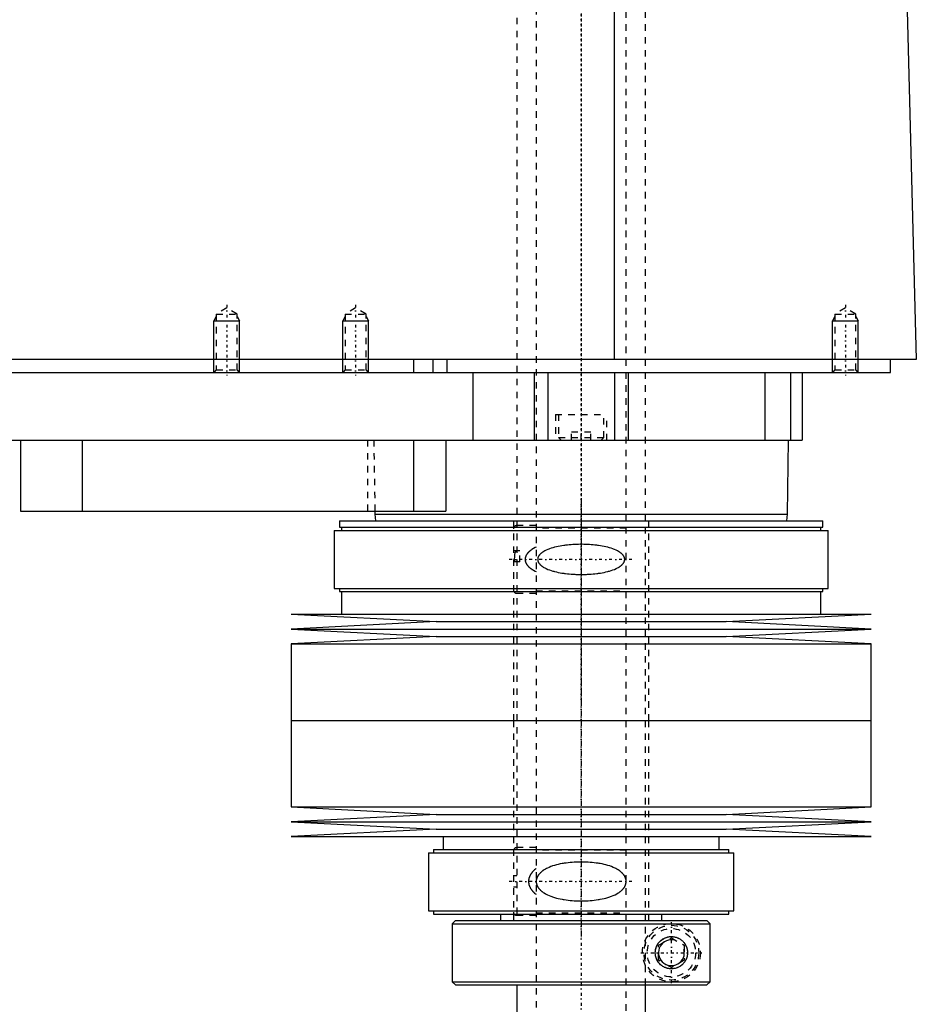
# Model space of a CAD drawing. Extents: x -174 to 502, y -319 to 558.
# Tile 7 of 9: x 363 to 502, y -24 to 129. Entities that reach past the tile are written whole.
import ezdxf

# ---------------------------------------------------------------- set-up
doc = ezdxf.new("R2010")
doc.units = 0
doc.linetypes.add('CENTER', pattern=[1.5, 0.45, -0.5, 0.05, -0.5])
doc.linetypes.add('DASHED', pattern=[2, 1, -1])
for name, color, linetype in [('AM_0', 7, 'CONTINUOUS'), ('AM_10', 7, 'CONTINUOUS'), ('AM_3', 7, 'DASHED'), ('AM_7', 7, 'CENTER')]:
    doc.layers.add(name, color=color, linetype=linetype)

msp = doc.modelspace()

# ---------------------------------------------------------------- linework, layer by layer
at = {"layer": 'AM_0', "color": 7, "linetype": 'CONTINUOUS'}
for p, q in [((455.15, 76.5), (455.15, 137.05)), ((500.5, 133.35), (502, 76.5)), ((502, 76.5), (100.5, 76.5)), ((424, 76.5), (424, 74.5)), ((427, 76.5), (427, 74.5)), ((429.15, 76.5), (429.15, 74.5)), ((498, 74.5), (498, 76.5)), ((144, 74.5), (498, 74.5)), ((433.21, 74.5), (433.21, 64)), ((442.7, 74.5), (442.7, 64)), ((444.81, 74.5), (444.81, 64)), ((455.19, 74.5), (455.19, 64)), ((457.3, 74.5), (457.3, 64)), ((478.5, 74.5), (478.5, 64)), ((482.5, 74.5), (482.5, 64)), ((484.3, 74.5), (484.3, 64)), ((489.01, 74.51), (489, 74.5)), ((288, 64), (484.3, 64)), ((363, 64), (363, 53)), ((372.56, 64), (372.56, 53)), ((424, 64), (424, 53)), ((429, 64), (429, 53)), ((482, 52.5), (482.18, 64)), ((363, 53), (429, 53)), ((417.99, 53), (418, 52.5)), ((418, 52.5), (418.1, 51.5)), ((418, 52.5), (482, 52.5)), ((481.9, 51.5), (482, 52.5)), ((412.48, 51.5), (412.48, 50.5)), ((412.48, 51.5), (487.52, 51.5)), ((412.48, 50.5), (487.52, 50.5)), ((412.82, 50.5), (412.82, 50)), ((487.18, 50), (487.18, 50.5)), ((487.52, 50.5), (487.52, 51.5)), ((411.68, 50), (411.68, 41)), ((411.68, 50), (488.32, 50)), ((488.32, 41), (488.32, 50)), ((411.68, 41), (488.32, 41)), ((412.48, 41), (412.48, 40.5)), ((412.48, 40.5), (487.52, 40.5)), ((412.82, 40.5), (412.82, 37)), ((487.18, 37), (487.18, 40.5)), ((487.52, 40.5), (487.52, 41)), ((405, 37), (427.5, 35.85)), ((405, 37), (495, 37)), ((472.5, 35.85), (495, 37)), ((427.5, 35.85), (405, 34.7)), ((427.5, 35.85), (472.5, 35.85)), ((495, 34.7), (472.5, 35.85)), ((405, 34.7), (427.5, 33.55)), ((405, 34.7), (495, 34.7)), ((472.5, 33.55), (495, 34.7)), ((427.5, 33.55), (405, 32.4)), ((405, 32.4), (405, 20.5)), ((405, 32.4), (495, 32.4)), ((427.5, 33.55), (472.5, 33.55)), ((495, 32.4), (472.5, 33.55)), ((495, 20.5), (495, 32.4)), ((405, 20.5), (495, 20.5)), ((405, 20.5), (405, 7.1)), ((405, 20.5), (495, 20.5)), ((495, 7.1), (495, 20.5)), ((405, 7.1), (427.5, 5.95)), ((405, 7.1), (495, 7.1)), ((472.5, 5.95), (495, 7.1)), ((427.5, 5.95), (405, 4.8)), ((405, 4.8), (427.5, 3.65)), ((405, 4.8), (495, 4.8)), ((427.5, 5.95), (472.5, 5.95)), ((495, 4.8), (472.5, 5.95)), ((472.5, 3.65), (495, 4.8)), ((427.5, 3.65), (405, 2.5)), ((427.5, 3.65), (472.5, 3.65)), ((495, 2.5), (472.5, 3.65)), ((405, 2.5), (495, 2.5)), ((428.6, 2.5), (428.6, 0.5)), ((471.4, 0.5), (471.4, 2.5)), ((426.3, 0), (426.3, -9)), ((426.3, 0), (473.7, 0)), ((427.1, 0.5), (427.1, 0)), ((427.1, 0.5), (472.9, 0.5)), ((472.9, 0), (472.9, 0.5)), ((473.7, -9), (473.7, 0)), ((426.3, -9), (473.7, -9)), ((427.1, -9), (427.1, -9.5)), ((472.9, -9.5), (472.9, -9)), ((427.1, -9.5), (472.9, -9.5)), ((430.5, -10.5), (430, -11)), ((430.5, -10.5), (469.49, -10.5)), ((437.5, -9.5), (437.5, -10.5)), ((462.5, -10.5), (462.5, -9.5)), ((469.99, -11), (469.49, -10.5)), ((430, -11), (430, -20)), ((430, -11), (469.99, -11)), ((469.99, -20), (469.99, -11)), ((430, -20), (430.5, -20.5)), ((430, -20), (469.99, -20)), ((430.5, -20.5), (469.49, -20.5)), ((440, -20.5), (440, -50.5)), ((460, -30.5), (460, -20.5)), ((469.49, -20.5), (469.99, -20))]:
    msp.add_line(p, q, dxfattribs=at)
msp.add_polyline3d([(461.5, -15.5, 0), (461.5, -15.49, 0), (461.5, -15.46, 0), (461.5, -15.43, 0), (461.5, -15.41, 0), (461.5, -15.4, 0), (461.5, -15.37, 0), (461.5, -15.34, 0), (461.51, -15.31, 0), (461.51, -15.28, 0), (461.51, -15.26, 0), (461.51, -15.24, 0), (461.52, -15.23, 0), (461.52, -15.2, 0), (461.52, -15.17, 0), (461.53, -15.14, 0), (461.53, -15.11, 0), (461.54, -15.08, 0), (461.54, -15.07, 0), (461.54, -15.05, 0), (461.55, -15.02, 0), (461.55, -15, 0), (461.55, -14.98, 0), (461.56, -14.97, 0), (461.56, -14.94, 0), (461.57, -14.91, 0), (461.57, -14.9, 0), (461.58, -14.88, 0), (461.59, -14.85, 0), (461.59, -14.82, 0), (461.6, -14.8, 0), (461.61, -14.77, 0), (461.62, -14.74, 0), (461.62, -14.73, 0), (461.63, -14.71, 0), (461.64, -14.68, 0), (461.65, -14.66, 0), (461.66, -14.63, 0), (461.67, -14.6, 0), (461.68, -14.58, 0), (461.68, -14.56, 0), (461.69, -14.55, 0), (461.7, -14.52, 0), (461.71, -14.49, 0), (461.72, -14.47, 0), (461.73, -14.44, 0), (461.75, -14.42, 0), (461.75, -14.4, 0), (461.76, -14.39, 0), (461.77, -14.37, 0), (461.79, -14.34, 0), (461.8, -14.31, 0), (461.81, -14.29, 0), (461.83, -14.27, 0), (461.83, -14.25, 0), (461.84, -14.24, 0), (461.85, -14.22, 0), (461.87, -14.19, 0), (461.88, -14.17, 0), (461.9, -14.15, 0), (461.91, -14.12, 0), (461.92, -14.11, 0), (461.93, -14.1, 0), (461.94, -14.08, 0), (461.96, -14.05, 0), (461.97, -14.04, 0), (462.02, -13.98, 0), (462.12, -13.86, 0), (462.22, -13.75, 0), (462.33, -13.64, 0), (462.44, -13.54, 0), (462.56, -13.45, 0), (462.62, -13.41, 0), (462.69, -13.37, 0), (462.81, -13.3, 0), (462.94, -13.23, 0), (463.01, -13.21, 0), (463.07, -13.18, 0), (463.21, -13.13, 0), (463.34, -13.09, 0), (463.41, -13.07, 0), (463.47, -13.06, 0), (463.6, -13.03, 0), (463.73, -13.01, 0), (463.86, -13, 0), (463.98, -13, 0), (464.11, -13, 0), (464.17, -13.01, 0), (464.23, -13.01, 0), (464.35, -13.03, 0), (464.48, -13.05, 0), (464.6, -13.07, 0), (464.72, -13.11, 0), (464.84, -13.15, 0), (464.9, -13.17, 0), (464.96, -13.19, 0), (465.08, -13.24, 0), (465.19, -13.3, 0), (465.3, -13.37, 0), (465.41, -13.44, 0), (465.51, -13.51, 0), (465.56, -13.55, 0), (465.61, -13.59, 0), (465.71, -13.68, 0), (465.8, -13.77, 0), (465.89, -13.86, 0), (465.97, -13.97, 0), (466.06, -14.08, 0), (466.1, -14.14, 0), (466.13, -14.2, 0), (466.21, -14.33, 0), (466.25, -14.41, 0), (466.26, -14.43, 0), (466.27, -14.45, 0), (466.28, -14.46, 0), (466.28, -14.48, 0), (466.29, -14.5, 0), (466.3, -14.52, 0), (466.31, -14.55, 0), (466.32, -14.57, 0), (466.33, -14.6, 0), (466.34, -14.61, 0), (466.34, -14.62, 0), (466.35, -14.65, 0), (466.36, -14.67, 0), (466.37, -14.7, 0), (466.38, -14.72, 0), (466.38, -14.75, 0), (466.39, -14.76, 0), (466.39, -14.77, 0), (466.4, -14.8, 0), (466.41, -14.82, 0), (466.41, -14.85, 0), (466.42, -14.88, 0), (466.43, -14.9, 0), (466.43, -14.92, 0), (466.43, -14.93, 0), (466.44, -14.96, 0), (466.45, -14.98, 0), (466.45, -15, 0), (466.45, -15.01, 0), (466.46, -15.04, 0), (466.46, -15.07, 0), (466.46, -15.08, 0), (466.47, -15.09, 0), (466.47, -15.12, 0), (466.48, -15.15, 0), (466.48, -15.18, 0), (466.48, -15.2, 0), (466.49, -15.23, 0), (466.49, -15.25, 0), (466.49, -15.26, 0), (466.49, -15.29, 0), (466.49, -15.32, 0), (466.5, -15.34, 0), (466.5, -15.37, 0), (466.5, -15.4, 0), (466.5, -15.41, 0), (466.5, -15.43, 0), (466.5, -15.46, 0), (466.5, -15.49, 0), (466.5, -15.5, 0), (466.5, -15.51, 0), (466.5, -15.54, 0), (466.5, -15.57, 0), (466.5, -15.59, 0), (466.5, -15.6, 0), (466.5, -15.63, 0), (466.5, -15.66, 0), (466.49, -15.68, 0), (466.49, -15.71, 0), (466.49, -15.74, 0), (466.49, -15.75, 0), (466.49, -15.77, 0), (466.48, -15.8, 0), (466.48, -15.82, 0), (466.48, -15.85, 0), (466.47, -15.88, 0), (466.47, -15.91, 0), (466.46, -15.92, 0), (466.46, -15.93, 0), (466.46, -15.96, 0), (466.45, -15.99, 0), (466.45, -16, 0), (466.45, -16.02, 0), (466.44, -16.04, 0), (466.43, -16.07, 0), (466.43, -16.08, 0), (466.43, -16.1, 0), (466.42, -16.12, 0), (466.41, -16.15, 0), (466.41, -16.18, 0), (466.4, -16.2, 0), (466.39, -16.23, 0), (466.39, -16.24, 0), (466.38, -16.25, 0), (466.38, -16.28, 0), (466.37, -16.3, 0), (466.36, -16.33, 0), (466.35, -16.35, 0), (466.34, -16.38, 0), (466.34, -16.39, 0), (466.33, -16.4, 0), (466.32, -16.43, 0), (466.31, -16.45, 0), (466.3, -16.48, 0), (466.29, -16.5, 0), (466.28, -16.52, 0), (466.28, -16.54, 0), (466.27, -16.55, 0), (466.26, -16.57, 0), (466.25, -16.59, 0), (466.21, -16.67, 0), (466.13, -16.8, 0), (466.1, -16.86, 0), (466.06, -16.92, 0), (465.97, -17.03, 0), (465.89, -17.14, 0), (465.8, -17.23, 0), (465.71, -17.32, 0), (465.61, -17.41, 0), (465.56, -17.45, 0), (465.51, -17.49, 0), (465.41, -17.56, 0), (465.3, -17.63, 0), (465.19, -17.7, 0), (465.08, -17.76, 0), (464.96, -17.81, 0), (464.9, -17.83, 0), (464.84, -17.85, 0), (464.72, -17.89, 0), (464.6, -17.93, 0), (464.48, -17.95, 0), (464.35, -17.97, 0), (464.23, -17.99, 0), (464.17, -17.99, 0), (464.11, -18, 0), (463.98, -18, 0), (463.86, -18, 0), (463.73, -17.99, 0), (463.6, -17.97, 0), (463.47, -17.94, 0), (463.41, -17.93, 0), (463.34, -17.91, 0), (463.21, -17.87, 0), (463.07, -17.82, 0), (463.01, -17.79, 0), (462.94, -17.77, 0), (462.81, -17.7, 0), (462.69, -17.63, 0), (462.62, -17.59, 0), (462.56, -17.55, 0), (462.44, -17.46, 0), (462.33, -17.36, 0), (462.22, -17.25, 0), (462.12, -17.14, 0), (462.02, -17.02, 0), (461.97, -16.96, 0), (461.96, -16.95, 0), (461.94, -16.92, 0), (461.93, -16.9, 0), (461.92, -16.89, 0), (461.91, -16.88, 0), (461.9, -16.85, 0), (461.88, -16.83, 0), (461.87, -16.81, 0), (461.85, -16.78, 0), (461.84, -16.76, 0), (461.83, -16.75, 0), (461.83, -16.73, 0), (461.81, -16.71, 0), (461.8, -16.69, 0), (461.79, -16.66, 0), (461.77, -16.63, 0), (461.76, -16.61, 0), (461.75, -16.6, 0), (461.75, -16.58, 0), (461.73, -16.56, 0), (461.72, -16.53, 0), (461.71, -16.51, 0), (461.7, -16.48, 0), (461.69, -16.45, 0), (461.68, -16.44, 0), (461.68, -16.42, 0), (461.67, -16.4, 0), (461.66, -16.37, 0), (461.65, -16.34, 0), (461.64, -16.32, 0), (461.63, -16.29, 0), (461.62, -16.27, 0), (461.62, -16.26, 0), (461.61, -16.23, 0), (461.6, -16.2, 0), (461.59, -16.18, 0), (461.59, -16.15, 0), (461.58, -16.12, 0), (461.57, -16.1, 0), (461.57, -16.09, 0), (461.56, -16.06, 0), (461.56, -16.03, 0), (461.55, -16.02, 0), (461.55, -16, 0), (461.55, -15.98, 0), (461.54, -15.95, 0), (461.54, -15.93, 0), (461.54, -15.92, 0), (461.53, -15.89, 0), (461.53, -15.86, 0), (461.52, -15.83, 0), (461.52, -15.8, 0), (461.52, -15.77, 0), (461.51, -15.76, 0), (461.51, -15.74, 0), (461.51, -15.72, 0), (461.51, -15.69, 0), (461.5, -15.66, 0), (461.5, -15.63, 0), (461.5, -15.6, 0), (461.5, -15.59, 0), (461.5, -15.57, 0), (461.5, -15.54, 0), (461.5, -15.51, 0), (461.5, -15.5, 0)], dxfattribs=at)
at = {"layer": 'AM_10', "color": 7, "linetype": 'CONTINUOUS'}
for p, q in [((393.38, 83.16), (393, 82.5)), ((393, 74.5), (393, 82.5)), ((393, 82.5), (397, 82.5)), ((396.62, 83.16), (397, 82.5)), ((397, 74.5), (397, 82.5)), ((413.38, 83.16), (413, 82.5)), ((413, 74.5), (413, 82.5)), ((413, 82.5), (417, 82.5)), ((416.62, 83.16), (417, 82.5)), ((417, 74.5), (417, 82.5)), ((489.38, 83.16), (489, 82.5)), ((489, 74.5), (489, 82.5)), ((489, 82.5), (493, 82.5)), ((492.62, 83.16), (493, 82.5)), ((493, 74.5), (493, 82.5))]:
    msp.add_line(p, q, dxfattribs=at)
msp.add_arc((464, -15.5), 2.01, 75, 15, dxfattribs=at)
at = {"layer": 'AM_3', "color": 6, "linetype": 'DASHED'}
for p, q in [((443, 479), (443, -50.5)), ((457, -50.5), (457, 479)), ((440, 463.5), (440, -10.5)), ((460, -20.5), (460, 463.5)), ((395, 84.5), (393.38, 83.56)), ((396.62, 83.56), (395, 84.5)), ((415, 84.5), (413.38, 83.56)), ((416.62, 83.56), (415, 84.5)), ((491, 84.5), (489.38, 83.56)), ((492.62, 83.56), (491, 84.5)), ((393.38, 83.56), (393.38, 74.88)), ((393.38, 83.56), (396.62, 83.56)), ((396.62, 74.88), (396.62, 83.56)), ((413.38, 83.56), (413.38, 74.88)), ((413.38, 83.56), (416.62, 83.56)), ((416.62, 74.88), (416.62, 83.56)), ((489.38, 83.56), (489.38, 74.88)), ((489.38, 83.56), (492.62, 83.56)), ((492.62, 74.88), (492.62, 83.56)), ((393.38, 74.88), (393, 74.5)), ((393.38, 74.88), (396.62, 74.88)), ((397, 74.5), (396.62, 74.88)), ((413.38, 74.88), (413, 74.5)), ((413.38, 74.88), (416.62, 74.88)), ((417, 74.5), (416.62, 74.88)), ((489.38, 74.88), (489.01, 74.51)), ((489.38, 74.88), (492.62, 74.88)), ((493, 74.5), (492.62, 74.88)), ((478.5, 74.5), (478.5, 64)), ((446, 68), (446, 64)), ((446, 68), (454, 68)), ((446.5, 68), (446.5, 64.4)), ((453.5, 64.4), (453.5, 68)), ((454, 64), (454, 68)), ((446.5, 64.4), (446.9, 64)), ((446.5, 64.4), (453.5, 64.4)), ((448.5, 64), (448.5, 65.25)), ((451.5, 65.25), (448.5, 65.25)), ((450, 64), (450, 65.25)), ((451.5, 64), (451.5, 65.25)), ((453.1, 64), (453.5, 64.4)), ((416.85, 64), (416.85, 53)), ((417.82, 64), (417.99, 53)), ((439.5, 51.5), (439.5, 20.5)), ((443, 50.75), (440, 50.75)), ((460.5, 20.5), (460.5, 51.5)), ((457, 50.35), (443, 50.35)), ((439.5, 46.9), (440.5, 46.9)), ((440.5, 46.84), (440, 46.84)), ((440.5, 45.1), (440.5, 46.9)), ((440.5, 45.1), (439.5, 45.1)), ((440, 40.25), (443, 40.25)), ((443, 40.65), (457, 40.65)), ((439.5, 20.5), (439.5, -10.5)), ((460.5, -10.5), (460.5, 20.5)), ((443, 0.8), (440, 0.8)), ((457, 0.4), (443, 0.4)), ((439.5, -3.55), (440, -3.55)), ((440, -5.35), (439.5, -5.35)), ((440, -9.7), (443, -9.7)), ((443, -9.3), (457, -9.3)), ((459.97, -20.5), (459.97, -10.5)), ((469.61, -10.62), (469.99, -11)), ((462, -14.35), (464, -13.19)), ((464, -13.19), (466, -14.35)), ((462, -16.65), (462, -14.35)), ((466, -14.35), (466, -16.65)), ((464, -17.81), (462, -16.65)), ((466, -16.65), (464, -17.81))]:
    msp.add_line(p, q, dxfattribs=at)
for points in [[(443, 47.4, 0), (442.86, 47.33, 0), (442.6, 47.19, 0), (442.34, 47.03, 0), (442.22, 46.94, 0), (442.2, 46.93, 0), (442.16, 46.9, 0), (442.12, 46.87, 0), (442.1, 46.85, 0), (442.08, 46.84, 0), (442.04, 46.81, 0), (442.01, 46.77, 0), (441.97, 46.74, 0), (441.93, 46.71, 0), (441.9, 46.68, 0), (441.88, 46.66, 0), (441.86, 46.64, 0), (441.83, 46.61, 0), (441.8, 46.58, 0), (441.76, 46.54, 0), (441.73, 46.51, 0), (441.7, 46.47, 0), (441.68, 46.45, 0), (441.67, 46.43, 0), (441.64, 46.4, 0), (441.61, 46.36, 0), (441.58, 46.32, 0), (441.55, 46.27, 0), (441.53, 46.23, 0), (441.51, 46.21, 0), (441.5, 46.19, 0), (441.47, 46.14, 0), (441.45, 46.1, 0), (441.43, 46.05, 0), (441.41, 46.01, 0), (441.39, 45.96, 0), (441.38, 45.94, 0), (441.37, 45.91, 0), (441.36, 45.86, 0), (441.34, 45.82, 0), (441.33, 45.77, 0), (441.32, 45.72, 0), (441.31, 45.67, 0), (441.31, 45.65, 0), (441.31, 45.62, 0), (441.3, 45.57, 0), (441.3, 45.52, 0), (441.3, 45.5, 0), (441.3, 45.48, 0), (441.3, 45.43, 0), (441.31, 45.38, 0), (441.31, 45.35, 0), (441.31, 45.33, 0), (441.32, 45.28, 0), (441.33, 45.23, 0), (441.34, 45.18, 0), (441.36, 45.14, 0), (441.37, 45.09, 0), (441.38, 45.06, 0), (441.39, 45.04, 0), (441.41, 44.99, 0), (441.43, 44.95, 0), (441.45, 44.9, 0), (441.47, 44.86, 0), (441.5, 44.81, 0), (441.51, 44.79, 0), (441.53, 44.77, 0), (441.55, 44.73, 0), (441.58, 44.68, 0), (441.61, 44.64, 0), (441.64, 44.6, 0), (441.67, 44.57, 0), (441.68, 44.55, 0), (441.7, 44.53, 0), (441.73, 44.49, 0), (441.76, 44.46, 0), (441.8, 44.42, 0), (441.83, 44.39, 0), (441.86, 44.36, 0), (441.88, 44.34, 0), (441.9, 44.32, 0), (441.93, 44.29, 0), (441.97, 44.26, 0), (442.01, 44.23, 0), (442.04, 44.19, 0), (442.08, 44.16, 0), (442.1, 44.15, 0), (442.12, 44.13, 0), (442.16, 44.1, 0), (442.2, 44.07, 0), (442.22, 44.06, 0), (442.24, 44.04, 0), (442.28, 44.02, 0), (442.32, 43.99, 0), (442.34, 43.97, 0), (442.36, 43.96, 0), (442.4, 43.93, 0), (442.44, 43.91, 0), (442.6, 43.81, 0), (442.86, 43.67, 0), (443, 43.6, 0)], [(450, 47.84, 0), (449.86, 47.84, 0), (449.58, 47.83, 0), (449.3, 47.83, 0), (449.16, 47.82, 0), (449.02, 47.81, 0), (448.73, 47.8, 0), (448.44, 47.78, 0), (448.16, 47.75, 0), (447.87, 47.73, 0), (447.58, 47.69, 0), (447.43, 47.67, 0), (447.29, 47.65, 0), (447, 47.61, 0), (446.72, 47.56, 0), (446.44, 47.51, 0), (446.16, 47.44, 0), (445.88, 47.38, 0), (445.75, 47.34, 0), (445.61, 47.3, 0), (445.35, 47.22, 0), (445.09, 47.14, 0), (444.96, 47.09, 0), (444.83, 47.04, 0), (444.59, 46.93, 0), (444.35, 46.81, 0), (444.23, 46.75, 0), (444.21, 46.74, 0), (444.17, 46.71, 0), (444.13, 46.69, 0), (444.12, 46.68, 0), (444.1, 46.67, 0), (444.06, 46.64, 0), (444.02, 46.62, 0), (443.99, 46.59, 0), (443.95, 46.57, 0), (443.91, 46.54, 0), (443.89, 46.53, 0), (443.88, 46.52, 0), (443.84, 46.49, 0), (443.81, 46.46, 0), (443.77, 46.43, 0), (443.74, 46.4, 0), (443.7, 46.37, 0), (443.68, 46.36, 0), (443.67, 46.34, 0), (443.63, 46.31, 0), (443.6, 46.27, 0), (443.57, 46.24, 0), (443.54, 46.2, 0), (443.51, 46.16, 0), (443.49, 46.15, 0), (443.48, 46.13, 0), (443.45, 46.09, 0), (443.42, 46.05, 0), (443.4, 46.01, 0), (443.37, 45.97, 0), (443.35, 45.92, 0), (443.34, 45.9, 0), (443.33, 45.88, 0), (443.31, 45.84, 0), (443.3, 45.79, 0), (443.28, 45.75, 0), (443.27, 45.7, 0), (443.26, 45.66, 0), (443.26, 45.64, 0), (443.25, 45.61, 0), (443.25, 45.57, 0), (443.25, 45.52, 0), (443.25, 45.5, 0), (443.25, 45.48, 0), (443.25, 45.43, 0), (443.25, 45.39, 0), (443.26, 45.36, 0), (443.26, 45.34, 0), (443.27, 45.3, 0), (443.28, 45.25, 0), (443.3, 45.21, 0), (443.31, 45.16, 0), (443.33, 45.12, 0), (443.34, 45.1, 0), (443.35, 45.08, 0), (443.37, 45.03, 0), (443.4, 44.99, 0), (443.42, 44.95, 0), (443.45, 44.91, 0), (443.48, 44.87, 0), (443.49, 44.85, 0), (443.51, 44.84, 0), (443.54, 44.8, 0), (443.57, 44.76, 0), (443.6, 44.73, 0), (443.63, 44.69, 0), (443.67, 44.66, 0), (443.68, 44.64, 0), (443.7, 44.63, 0), (443.74, 44.6, 0), (443.77, 44.57, 0), (443.81, 44.54, 0), (443.84, 44.51, 0), (443.88, 44.48, 0), (443.89, 44.47, 0), (443.91, 44.46, 0), (443.95, 44.43, 0), (443.99, 44.41, 0), (444.02, 44.38, 0), (444.06, 44.36, 0), (444.1, 44.33, 0), (444.12, 44.32, 0), (444.13, 44.31, 0), (444.17, 44.29, 0), (444.21, 44.26, 0), (444.23, 44.25, 0), (444.35, 44.19, 0), (444.59, 44.07, 0), (444.83, 43.96, 0), (445.09, 43.86, 0), (445.35, 43.78, 0), (445.61, 43.7, 0), (445.75, 43.66, 0), (445.88, 43.62, 0), (446.16, 43.56, 0), (446.44, 43.49, 0), (446.72, 43.44, 0), (447, 43.39, 0), (447.29, 43.35, 0), (447.43, 43.33, 0), (447.58, 43.31, 0), (447.87, 43.27, 0), (448.16, 43.25, 0), (448.44, 43.22, 0), (448.73, 43.2, 0), (449.02, 43.19, 0), (449.16, 43.18, 0), (449.3, 43.17, 0), (449.58, 43.17, 0), (449.86, 43.16, 0), (450, 43.16, 0), (450.14, 43.16, 0), (450.42, 43.17, 0), (450.7, 43.17, 0), (450.84, 43.18, 0), (450.98, 43.19, 0), (451.27, 43.2, 0), (451.56, 43.22, 0), (451.84, 43.25, 0), (452.13, 43.27, 0), (452.42, 43.31, 0), (452.57, 43.33, 0), (452.71, 43.35, 0), (453, 43.39, 0), (453.28, 43.44, 0), (453.56, 43.49, 0), (453.84, 43.56, 0), (454.12, 43.62, 0), (454.25, 43.66, 0), (454.39, 43.7, 0), (454.65, 43.78, 0), (454.91, 43.86, 0), (455.17, 43.96, 0), (455.41, 44.07, 0), (455.65, 44.19, 0), (455.77, 44.25, 0), (455.79, 44.26, 0), (455.83, 44.29, 0), (455.87, 44.31, 0), (455.88, 44.32, 0), (455.9, 44.33, 0), (455.94, 44.36, 0), (455.98, 44.38, 0), (456.01, 44.41, 0), (456.05, 44.43, 0), (456.09, 44.46, 0), (456.11, 44.47, 0), (456.12, 44.48, 0), (456.16, 44.51, 0), (456.19, 44.54, 0), (456.23, 44.57, 0), (456.26, 44.6, 0), (456.3, 44.63, 0), (456.32, 44.64, 0), (456.33, 44.66, 0), (456.37, 44.69, 0), (456.4, 44.73, 0), (456.43, 44.76, 0), (456.46, 44.8, 0), (456.49, 44.84, 0), (456.51, 44.85, 0), (456.52, 44.87, 0), (456.55, 44.91, 0), (456.58, 44.95, 0), (456.6, 44.99, 0), (456.63, 45.03, 0), (456.65, 45.08, 0), (456.66, 45.1, 0), (456.67, 45.12, 0), (456.69, 45.16, 0), (456.7, 45.21, 0), (456.72, 45.25, 0), (456.73, 45.3, 0), (456.74, 45.34, 0), (456.74, 45.36, 0), (456.75, 45.39, 0), (456.75, 45.43, 0), (456.75, 45.48, 0), (456.75, 45.5, 0), (456.75, 45.52, 0), (456.75, 45.57, 0), (456.75, 45.61, 0), (456.74, 45.64, 0), (456.74, 45.66, 0), (456.73, 45.7, 0), (456.72, 45.75, 0), (456.7, 45.79, 0), (456.69, 45.84, 0), (456.67, 45.88, 0), (456.66, 45.9, 0), (456.65, 45.92, 0), (456.63, 45.97, 0), (456.6, 46.01, 0), (456.58, 46.05, 0), (456.55, 46.09, 0), (456.52, 46.13, 0), (456.51, 46.15, 0), (456.49, 46.16, 0), (456.46, 46.2, 0), (456.43, 46.24, 0), (456.4, 46.27, 0), (456.37, 46.31, 0), (456.33, 46.34, 0), (456.32, 46.36, 0), (456.3, 46.37, 0), (456.26, 46.4, 0), (456.23, 46.43, 0), (456.19, 46.46, 0), (456.16, 46.49, 0), (456.12, 46.52, 0), (456.11, 46.53, 0), (456.09, 46.54, 0), (456.05, 46.57, 0), (456.01, 46.59, 0), (455.98, 46.62, 0), (455.94, 46.64, 0), (455.9, 46.67, 0), (455.88, 46.68, 0), (455.87, 46.69, 0), (455.83, 46.71, 0), (455.79, 46.74, 0), (455.77, 46.75, 0), (455.65, 46.81, 0), (455.41, 46.93, 0), (455.17, 47.04, 0), (455.04, 47.09, 0), (454.91, 47.14, 0), (454.65, 47.22, 0), (454.39, 47.3, 0), (454.25, 47.34, 0), (454.12, 47.38, 0), (453.84, 47.44, 0), (453.56, 47.51, 0), (453.28, 47.56, 0), (453, 47.61, 0), (452.71, 47.65, 0), (452.57, 47.67, 0), (452.42, 47.69, 0), (452.13, 47.73, 0), (451.84, 47.75, 0), (451.56, 47.78, 0), (451.27, 47.8, 0), (450.98, 47.81, 0), (450.84, 47.82, 0), (450.7, 47.83, 0), (450.42, 47.83, 0), (450.14, 47.84, 0), (450, 47.84, 0)], [(440, 46.84, 0), (440, 46.84, 0), (440, 46.84, 0), (439.99, 46.84, 0), (439.99, 46.84, 0), (439.99, 46.84, 0), (439.99, 46.84, 0), (439.98, 46.84, 0), (439.98, 46.84, 0), (439.98, 46.84, 0), (439.98, 46.84, 0), (439.97, 46.84, 0), (439.97, 46.84, 0), (439.97, 46.84, 0), (439.97, 46.84, 0), (439.96, 46.84, 0), (439.96, 46.84, 0), (439.96, 46.84, 0), (439.96, 46.84, 0), (439.96, 46.84, 0), (439.95, 46.84, 0), (439.95, 46.83, 0), (439.95, 46.83, 0), (439.95, 46.83, 0), (439.95, 46.83, 0), (439.94, 46.83, 0), (439.94, 46.83, 0), (439.94, 46.83, 0), (439.94, 46.83, 0), (439.93, 46.83, 0), (439.93, 46.83, 0), (439.93, 46.82, 0), (439.93, 46.82, 0), (439.93, 46.82, 0), (439.93, 46.82, 0), (439.92, 46.82, 0), (439.92, 46.82, 0), (439.92, 46.82, 0), (439.92, 46.82, 0), (439.91, 46.81, 0), (439.91, 46.81, 0), (439.91, 46.81, 0), (439.91, 46.81, 0), (439.91, 46.81, 0), (439.9, 46.81, 0), (439.9, 46.81, 0), (439.9, 46.8, 0), (439.9, 46.8, 0), (439.9, 46.8, 0), (439.9, 46.8, 0), (439.89, 46.8, 0), (439.89, 46.79, 0), (439.87, 46.78, 0), (439.87, 46.77, 0), (439.86, 46.77, 0), (439.85, 46.75, 0), (439.84, 46.74, 0), (439.83, 46.72, 0), (439.82, 46.71, 0), (439.81, 46.7, 0), (439.81, 46.69, 0), (439.8, 46.68, 0), (439.8, 46.66, 0), (439.79, 46.65, 0), (439.78, 46.64, 0), (439.78, 46.63, 0), (439.77, 46.62, 0), (439.77, 46.6, 0), (439.76, 46.59, 0), (439.76, 46.58, 0), (439.76, 46.57, 0), (439.75, 46.55, 0), (439.73, 46.5, 0), (439.71, 46.4, 0), (439.68, 46.3, 0), (439.67, 46.19, 0), (439.65, 46.09, 0), (439.65, 46.03, 0), (439.64, 45.98, 0), (439.63, 45.87, 0), (439.63, 45.77, 0), (439.62, 45.66, 0), (439.62, 45.56, 0), (439.62, 45.46, 0), (439.62, 45.41, 0), (439.62, 45.36, 0), (439.63, 45.26, 0), (439.63, 45.15, 0), (439.63, 45.1, 0)], [(450, -1.44, 0), (449.85, -1.44, 0), (449.55, -1.44, 0), (449.24, -1.45, 0), (449.09, -1.46, 0), (448.93, -1.47, 0), (448.62, -1.49, 0), (448.31, -1.51, 0), (447.99, -1.55, 0), (447.68, -1.59, 0), (447.37, -1.63, 0), (447.22, -1.66, 0), (447.06, -1.68, 0), (446.76, -1.74, 0), (446.45, -1.81, 0), (446.15, -1.88, 0), (445.86, -1.96, 0), (445.57, -2.05, 0), (445.43, -2.1, 0), (445.29, -2.15, 0), (445.02, -2.26, 0), (444.75, -2.38, 0), (444.62, -2.45, 0), (444.49, -2.52, 0), (444.25, -2.66, 0), (444.11, -2.76, 0), (444.07, -2.78, 0), (444.03, -2.81, 0), (444.01, -2.82, 0), (443.99, -2.84, 0), (443.95, -2.87, 0), (443.91, -2.9, 0), (443.9, -2.91, 0), (443.88, -2.93, 0), (443.84, -2.96, 0), (443.8, -2.99, 0), (443.78, -3, 0), (443.77, -3.02, 0), (443.73, -3.05, 0), (443.69, -3.09, 0), (443.66, -3.12, 0), (443.62, -3.15, 0), (443.59, -3.19, 0), (443.57, -3.21, 0), (443.56, -3.23, 0), (443.52, -3.26, 0), (443.49, -3.3, 0), (443.46, -3.34, 0), (443.42, -3.38, 0), (443.39, -3.42, 0), (443.38, -3.44, 0), (443.36, -3.46, 0), (443.33, -3.51, 0), (443.3, -3.55, 0), (443.28, -3.59, 0), (443.25, -3.64, 0), (443.22, -3.69, 0), (443.21, -3.71, 0), (443.2, -3.73, 0), (443.18, -3.78, 0), (443.16, -3.83, 0), (443.14, -3.88, 0), (443.12, -3.92, 0), (443.1, -3.97, 0), (443.09, -4, 0), (443.09, -4.02, 0), (443.07, -4.07, 0), (443.06, -4.12, 0), (443.05, -4.17, 0), (443.04, -4.22, 0), (443.03, -4.27, 0), (443.03, -4.3, 0), (443.03, -4.32, 0), (443.03, -4.37, 0), (443.02, -4.43, 0), (443.02, -4.45, 0), (443.02, -4.47, 0), (443.03, -4.53, 0), (443.03, -4.58, 0), (443.03, -4.6, 0), (443.03, -4.63, 0), (443.04, -4.68, 0), (443.05, -4.73, 0), (443.06, -4.78, 0), (443.07, -4.83, 0), (443.09, -4.88, 0), (443.09, -4.9, 0), (443.1, -4.93, 0), (443.12, -4.98, 0), (443.14, -5.02, 0), (443.16, -5.07, 0), (443.18, -5.12, 0), (443.2, -5.17, 0), (443.21, -5.19, 0), (443.22, -5.21, 0), (443.25, -5.26, 0), (443.28, -5.31, 0), (443.3, -5.35, 0), (443.33, -5.39, 0), (443.36, -5.44, 0), (443.38, -5.46, 0), (443.39, -5.48, 0), (443.42, -5.52, 0), (443.46, -5.56, 0), (443.49, -5.6, 0), (443.52, -5.64, 0), (443.56, -5.67, 0), (443.57, -5.69, 0), (443.59, -5.71, 0), (443.62, -5.75, 0), (443.66, -5.78, 0), (443.69, -5.81, 0), (443.73, -5.85, 0), (443.77, -5.88, 0), (443.78, -5.9, 0), (443.8, -5.91, 0), (443.84, -5.94, 0), (443.88, -5.97, 0), (443.9, -5.99, 0), (443.91, -6, 0), (443.95, -6.03, 0), (443.99, -6.06, 0), (444.01, -6.08, 0), (444.03, -6.09, 0), (444.07, -6.12, 0), (444.11, -6.14, 0), (444.25, -6.24, 0), (444.49, -6.38, 0), (444.75, -6.52, 0), (445.02, -6.64, 0), (445.29, -6.75, 0), (445.43, -6.8, 0), (445.57, -6.85, 0), (445.86, -6.94, 0), (446.15, -7.02, 0), (446.45, -7.09, 0), (446.76, -7.16, 0), (447.06, -7.22, 0), (447.22, -7.24, 0), (447.37, -7.27, 0), (447.68, -7.31, 0), (447.99, -7.35, 0), (448.31, -7.39, 0), (448.62, -7.41, 0), (448.93, -7.43, 0), (449.09, -7.44, 0), (449.24, -7.45, 0), (449.55, -7.46, 0), (449.85, -7.46, 0), (450, -7.46, 0), (450.15, -7.46, 0), (450.45, -7.46, 0), (450.76, -7.45, 0), (450.91, -7.44, 0), (451.07, -7.43, 0), (451.38, -7.41, 0), (451.69, -7.39, 0), (452.01, -7.35, 0), (452.32, -7.31, 0), (452.63, -7.27, 0), (452.78, -7.24, 0), (452.94, -7.22, 0), (453.24, -7.16, 0), (453.55, -7.09, 0), (453.85, -7.02, 0), (454.14, -6.94, 0), (454.43, -6.85, 0), (454.57, -6.8, 0), (454.71, -6.75, 0), (454.98, -6.64, 0), (455.25, -6.52, 0), (455.51, -6.38, 0), (455.75, -6.24, 0), (455.89, -6.14, 0), (455.93, -6.12, 0), (455.97, -6.09, 0), (455.99, -6.08, 0), (456.01, -6.06, 0), (456.05, -6.03, 0), (456.09, -6, 0), (456.1, -5.99, 0), (456.12, -5.97, 0), (456.16, -5.94, 0), (456.2, -5.91, 0), (456.22, -5.9, 0), (456.23, -5.88, 0), (456.27, -5.85, 0), (456.31, -5.81, 0), (456.34, -5.78, 0), (456.38, -5.75, 0), (456.41, -5.71, 0), (456.43, -5.69, 0), (456.44, -5.67, 0), (456.48, -5.64, 0), (456.51, -5.6, 0), (456.54, -5.56, 0), (456.58, -5.52, 0), (456.61, -5.48, 0), (456.62, -5.46, 0), (456.64, -5.44, 0), (456.67, -5.39, 0), (456.7, -5.35, 0), (456.72, -5.31, 0), (456.75, -5.26, 0), (456.78, -5.21, 0), (456.79, -5.19, 0), (456.8, -5.17, 0), (456.82, -5.12, 0), (456.84, -5.07, 0), (456.86, -5.02, 0), (456.88, -4.98, 0), (456.9, -4.93, 0), (456.91, -4.9, 0), (456.91, -4.88, 0), (456.93, -4.83, 0), (456.94, -4.78, 0), (456.95, -4.73, 0), (456.96, -4.68, 0), (456.97, -4.63, 0), (456.97, -4.6, 0), (456.97, -4.58, 0), (456.97, -4.53, 0), (456.98, -4.47, 0), (456.98, -4.45, 0), (456.98, -4.43, 0), (456.97, -4.37, 0), (456.97, -4.32, 0), (456.97, -4.3, 0), (456.97, -4.27, 0), (456.96, -4.22, 0), (456.95, -4.17, 0), (456.94, -4.12, 0), (456.93, -4.07, 0), (456.91, -4.02, 0), (456.91, -4, 0), (456.9, -3.97, 0), (456.88, -3.92, 0), (456.86, -3.88, 0), (456.84, -3.83, 0), (456.82, -3.78, 0), (456.8, -3.73, 0), (456.79, -3.71, 0), (456.78, -3.69, 0), (456.75, -3.64, 0), (456.72, -3.59, 0), (456.7, -3.55, 0), (456.67, -3.51, 0), (456.64, -3.46, 0), (456.62, -3.44, 0), (456.61, -3.42, 0), (456.58, -3.38, 0), (456.54, -3.34, 0), (456.51, -3.3, 0), (456.48, -3.26, 0), (456.44, -3.23, 0), (456.43, -3.21, 0), (456.41, -3.19, 0), (456.38, -3.15, 0), (456.34, -3.12, 0), (456.31, -3.09, 0), (456.27, -3.05, 0), (456.23, -3.02, 0), (456.22, -3, 0), (456.2, -2.99, 0), (456.16, -2.96, 0), (456.12, -2.93, 0), (456.1, -2.91, 0), (456.09, -2.9, 0), (456.05, -2.87, 0), (456.01, -2.84, 0), (455.99, -2.82, 0), (455.97, -2.81, 0), (455.93, -2.78, 0), (455.89, -2.76, 0), (455.75, -2.66, 0), (455.51, -2.52, 0), (455.38, -2.45, 0), (455.25, -2.38, 0), (454.98, -2.26, 0), (454.71, -2.15, 0), (454.57, -2.1, 0), (454.43, -2.05, 0), (454.14, -1.96, 0), (453.85, -1.88, 0), (453.55, -1.81, 0), (453.24, -1.74, 0), (452.94, -1.68, 0), (452.78, -1.66, 0), (452.63, -1.63, 0), (452.32, -1.59, 0), (452.01, -1.55, 0), (451.69, -1.51, 0), (451.38, -1.49, 0), (451.07, -1.47, 0), (450.91, -1.46, 0), (450.76, -1.45, 0), (450.45, -1.44, 0), (450.15, -1.44, 0), (450, -1.44, 0)], [(443, -2.46, 0), (442.89, -2.54, 0), (442.77, -2.64, 0), (442.74, -2.67, 0), (442.71, -2.7, 0), (442.69, -2.72, 0), (442.67, -2.73, 0), (442.64, -2.76, 0), (442.61, -2.79, 0), (442.58, -2.82, 0), (442.55, -2.85, 0), (442.52, -2.89, 0), (442.5, -2.9, 0), (442.49, -2.92, 0), (442.46, -2.95, 0), (442.43, -2.98, 0), (442.42, -3, 0), (442.4, -3.02, 0), (442.38, -3.05, 0), (442.35, -3.08, 0), (442.34, -3.1, 0), (442.32, -3.12, 0), (442.3, -3.15, 0), (442.27, -3.19, 0), (442.25, -3.22, 0), (442.22, -3.25, 0), (442.2, -3.29, 0), (442.19, -3.31, 0), (442.18, -3.33, 0), (442.15, -3.36, 0), (442.13, -3.4, 0), (442.11, -3.44, 0), (442.09, -3.48, 0), (442.07, -3.52, 0), (442.06, -3.54, 0), (442.05, -3.56, 0), (442.03, -3.6, 0), (442.01, -3.64, 0), (441.99, -3.68, 0), (441.98, -3.72, 0), (441.96, -3.77, 0), (441.95, -3.79, 0), (441.94, -3.81, 0), (441.93, -3.85, 0), (441.92, -3.9, 0), (441.9, -3.94, 0), (441.89, -3.99, 0), (441.88, -4.03, 0), (441.88, -4.05, 0), (441.87, -4.08, 0), (441.87, -4.12, 0), (441.86, -4.16, 0), (441.85, -4.21, 0), (441.85, -4.25, 0), (441.84, -4.3, 0), (441.84, -4.32, 0), (441.84, -4.34, 0), (441.84, -4.39, 0), (441.84, -4.43, 0), (441.84, -4.45, 0), (441.84, -4.47, 0), (441.84, -4.51, 0), (441.84, -4.56, 0), (441.84, -4.58, 0), (441.84, -4.6, 0), (441.85, -4.65, 0), (441.85, -4.69, 0), (441.86, -4.74, 0), (441.87, -4.78, 0), (441.87, -4.82, 0), (441.88, -4.85, 0), (441.88, -4.87, 0), (441.89, -4.91, 0), (441.9, -4.96, 0), (441.92, -5, 0), (441.93, -5.05, 0), (441.94, -5.09, 0), (441.95, -5.11, 0), (441.96, -5.13, 0), (441.98, -5.18, 0), (441.99, -5.22, 0), (442.01, -5.26, 0), (442.03, -5.3, 0), (442.05, -5.34, 0), (442.06, -5.36, 0), (442.07, -5.38, 0), (442.09, -5.42, 0), (442.11, -5.46, 0), (442.13, -5.5, 0), (442.15, -5.54, 0), (442.18, -5.57, 0), (442.19, -5.59, 0), (442.2, -5.61, 0), (442.22, -5.65, 0), (442.25, -5.68, 0), (442.27, -5.71, 0), (442.3, -5.75, 0), (442.32, -5.78, 0), (442.34, -5.8, 0), (442.35, -5.82, 0), (442.38, -5.85, 0), (442.4, -5.88, 0), (442.42, -5.9, 0), (442.43, -5.92, 0), (442.46, -5.95, 0), (442.49, -5.98, 0), (442.5, -6, 0), (442.52, -6.01, 0), (442.55, -6.05, 0), (442.58, -6.08, 0), (442.61, -6.11, 0), (442.64, -6.14, 0), (442.67, -6.17, 0), (442.69, -6.18, 0), (442.71, -6.2, 0), (442.74, -6.23, 0), (442.77, -6.26, 0), (442.89, -6.36, 0), (443, -6.44, 0)]]:
    msp.add_polyline3d(points, dxfattribs=at)
for radius in [4.5, 4.25, 3.75, 2.5]:
    msp.add_circle((464, -15.5), radius, dxfattribs=at)
for centre, start, end in [((440, 50.25), 90, 180), ((440, 40.75), 180, 270), ((440, 0.3), 90, 180), ((440, -9.2), 180, 270)]:
    msp.add_arc(centre, 0.5, start, end, dxfattribs=at)
at = {"layer": 'AM_7', "color": 4, "linetype": 'CENTER'}
for p, q in [((450, 557.98), (450, -79.47)), ((450, 284.39), (450, 22.81)), ((395, 85), (395, 74)), ((415, 85), (415, 74)), ((491, 85), (491, 74)), ((450, 54.6), (450, -13.6)), ((450, 53.05), (450, 18.95)), ((457.88, 45.5), (438.62, 45.5)), ((457.88, -4.45), (438.62, -4.45)), ((464, -20.23), (464, -10.78)), ((459.27, -15.5), (468.73, -15.5))]:
    msp.add_line(p, q, dxfattribs=at)

doc.saveas('drawing.dxf')
